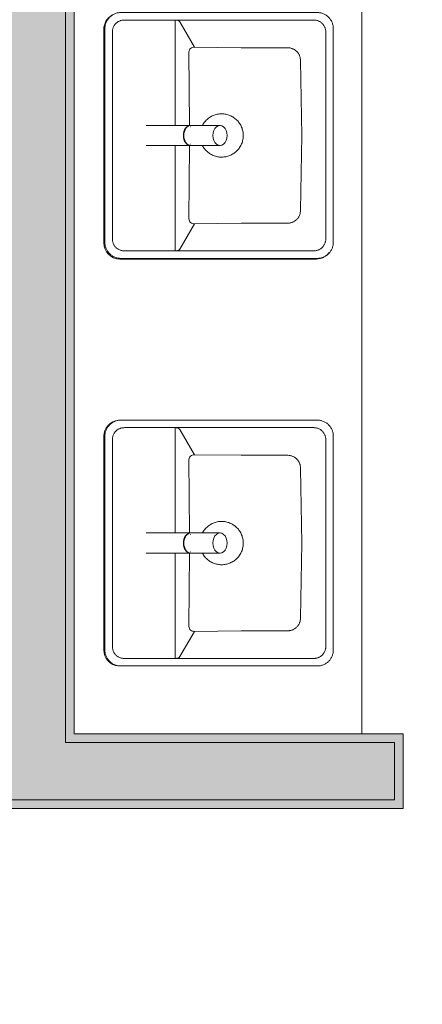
# Model space of a CAD drawing. Header units: millimetres. Extents: x 4.1 to 90.4, y -1.2 to 68.4.
# Tile 100 of 256: x 34.655 to 35.355, y 45.164 to 46.875. Entities that reach past the tile are written whole.
import ezdxf

# ---------------------------------------------------------------- set-up
doc = ezdxf.new("R2010")
doc.units = ezdxf.units.MM
for name, color, linetype, lineweight in [('A-DETL-GENF', 7, 'Continuous', 5), ('A-FLOR-PATT', 7, 'Continuous', 15), ('A-WALL', 7, 'Continuous', 5), ('I-WALL', 7, 'Continuous', 5), ('P-SANR-FIXT', 7, 'Continuous', 5)]:
    doc.layers.add(name, color=color, linetype=linetype, lineweight=lineweight)

# ---------------------------------------------------------------- blocks, each defined once
blk = doc.blocks.new('LAG-D2010-APPAREILS SANITAIRES-ROCA_THE-GAP-SQUARE-20IS-02 - LAG-D2010-APPAREILS SANITAIRES-ROCA_THE-GAP-SQUARE-20IS-02-12581633-MUC-LAG-PRO-PLA-ARC-TZN-SS01-AP04B-04RP Maçonnerie')
at = {"layer": 'A-DETL-GENF', "color": 9, "linetype": 'Continuous', "true_color": 0xc0c0c0}
for p, q in [((-0.2072, 0.1883), (-0.208, 0.1872)), ((-0.2063, 0.1893), (-0.2072, 0.1883)), ((-0.2053, 0.1903), (-0.2063, 0.1893)), ((-0.2044, 0.1913), (-0.2053, 0.1903)), ((-0.2033, 0.1922), (-0.2044, 0.1913)), ((-0.2022, 0.193), (-0.2033, 0.1922)), ((-0.2011, 0.1938), (-0.2022, 0.193)), ((-0.2, 0.1945), (-0.2011, 0.1938)), ((-0.1988, 0.1952), (-0.2, 0.1945)), ((-0.1975, 0.1958), (-0.1988, 0.1952)), ((-0.1963, 0.1964), (-0.1975, 0.1958)), ((-0.195, 0.1969), (-0.1963, 0.1964)), ((-0.1937, 0.1973), (-0.195, 0.1969)), ((-0.1924, 0.1977), (-0.1937, 0.1973)), ((-0.191, 0.198), (-0.1924, 0.1977)), ((-0.1897, 0.1982), (-0.191, 0.198)), ((-0.1883, 0.1984), (-0.1897, 0.1982)), ((-0.187, 0.1985), (-0.1883, 0.1984)), ((-0.1856, 0.1985), (-0.187, 0.1985)), ((0.1856, 0.1985), (-0.1856, 0.1985)), ((0.187, 0.1985), (0.1856, 0.1985)), ((0.1883, 0.1984), (0.187, 0.1985)), ((0.1897, 0.1982), (0.1883, 0.1984)), ((0.191, 0.198), (0.1897, 0.1982)), ((0.1924, 0.1977), (0.191, 0.198)), ((0.1937, 0.1973), (0.1924, 0.1977)), ((0.195, 0.1969), (0.1937, 0.1973)), ((0.1963, 0.1964), (0.195, 0.1969)), ((0.1975, 0.1958), (0.1963, 0.1964)), ((0.1988, 0.1952), (0.1975, 0.1958)), ((0.2, 0.1945), (0.1988, 0.1952)), ((0.2011, 0.1938), (0.2, 0.1945)), ((0.2022, 0.193), (0.2011, 0.1938)), ((0.2033, 0.1922), (0.2022, 0.193)), ((0.2044, 0.1913), (0.2033, 0.1922)), ((0.2053, 0.1903), (0.2044, 0.1913)), ((0.2063, 0.1893), (0.2053, 0.1903)), ((0.2072, 0.1883), (0.2063, 0.1893)), ((0.208, 0.1872), (0.2072, 0.1883)), ((-0.2134, 0.1733), (-0.2135, 0.172)), ((-0.2135, 0.172), (-0.2135, 0.1706)), ((-0.2132, 0.1747), (-0.2134, 0.1733)), ((-0.213, 0.176), (-0.2132, 0.1747)), ((-0.2127, 0.1774), (-0.213, 0.176)), ((-0.2123, 0.1787), (-0.2127, 0.1774)), ((-0.2119, 0.18), (-0.2123, 0.1787)), ((-0.2114, 0.1813), (-0.2119, 0.18)), ((-0.2108, 0.1825), (-0.2114, 0.1813)), ((-0.2102, 0.1838), (-0.2108, 0.1825)), ((-0.2095, 0.185), (-0.2102, 0.1838)), ((-0.2088, 0.1861), (-0.2095, 0.185)), ((-0.208, 0.1872), (-0.2088, 0.1861)), ((-0.1994, 0.1711), (-0.1997, 0.17)), ((-0.1991, 0.1722), (-0.1994, 0.1711)), ((-0.1987, 0.1732), (-0.1991, 0.1722)), ((-0.1982, 0.1742), (-0.1987, 0.1732)), ((-0.1977, 0.1752), (-0.1982, 0.1742)), ((-0.1971, 0.1762), (-0.1977, 0.1752)), ((-0.1964, 0.1771), (-0.1971, 0.1762)), ((-0.1958, 0.178), (-0.1964, 0.1771)), ((-0.195, 0.1788), (-0.1958, 0.178)), ((-0.1943, 0.1796), (-0.195, 0.1788)), ((-0.1934, 0.1804), (-0.1943, 0.1796)), ((-0.1926, 0.1811), (-0.1934, 0.1804)), ((-0.1917, 0.1817), (-0.1926, 0.1811)), ((-0.1907, 0.1823), (-0.1917, 0.1817)), ((-0.1898, 0.1829), (-0.1907, 0.1823)), ((-0.1888, 0.1834), (-0.1898, 0.1829)), ((-0.1877, 0.1838), (-0.1888, 0.1834)), ((-0.1867, 0.1842), (-0.1877, 0.1838)), ((-0.1856, 0.1846), (-0.1867, 0.1842)), ((-0.1845, 0.1848), (-0.1856, 0.1846)), ((-0.1834, 0.1851), (-0.1845, 0.1848)), ((-0.1823, 0.1853), (-0.1834, 0.1851)), ((-0.1812, 0.1854), (-0.1823, 0.1853)), ((-0.18, 0.1855), (-0.1812, 0.1854)), ((-0.1777, 0.1855), (-0.18, 0.1855)), ((0.1777, 0.1855), (-0.1777, 0.1855)), ((0.18, 0.1855), (0.1777, 0.1855)), ((0.1812, 0.1854), (0.18, 0.1855)), ((0.1823, 0.1853), (0.1812, 0.1854)), ((0.1834, 0.1851), (0.1823, 0.1853)), ((0.1845, 0.1848), (0.1834, 0.1851)), ((0.1856, 0.1846), (0.1845, 0.1848)), ((0.1867, 0.1842), (0.1856, 0.1846)), ((0.1877, 0.1838), (0.1867, 0.1842)), ((0.1888, 0.1834), (0.1877, 0.1838)), ((0.1898, 0.1829), (0.1888, 0.1834)), ((0.1907, 0.1823), (0.1898, 0.1829)), ((0.1917, 0.1817), (0.1907, 0.1823)), ((0.1926, 0.1811), (0.1917, 0.1817)), ((0.1934, 0.1804), (0.1926, 0.1811)), ((0.1943, 0.1796), (0.1934, 0.1804)), ((0.195, 0.1788), (0.1943, 0.1796)), ((0.1958, 0.178), (0.195, 0.1788)), ((0.1964, 0.1771), (0.1958, 0.178)), ((0.1971, 0.1762), (0.1964, 0.1771)), ((0.1977, 0.1752), (0.1971, 0.1762)), ((0.1982, 0.1742), (0.1977, 0.1752)), ((0.1987, 0.1732), (0.1982, 0.1742)), ((0.1991, 0.1722), (0.1987, 0.1732)), ((0.1994, 0.1711), (0.1991, 0.1722)), ((0.1997, 0.17), (0.1994, 0.1711)), ((0.2088, 0.1861), (0.208, 0.1872)), ((0.2095, 0.185), (0.2088, 0.1861)), ((0.2102, 0.1838), (0.2095, 0.185)), ((0.2108, 0.1825), (0.2102, 0.1838)), ((0.2114, 0.1813), (0.2108, 0.1825)), ((0.2119, 0.18), (0.2114, 0.1813)), ((0.2123, 0.1787), (0.2119, 0.18)), ((0.2127, 0.1774), (0.2123, 0.1787)), ((0.213, 0.176), (0.2127, 0.1774)), ((0.2132, 0.1747), (0.213, 0.176)), ((0.2134, 0.1733), (0.2132, 0.1747)), ((0.2135, 0.172), (0.2134, 0.1733)), ((0.2135, 0.1706), (0.2135, 0.172)), ((-0.2135, 0.1706), (-0.2135, -0.1706)), ((-0.2004, 0.1656), (-0.2005, 0.1644)), ((-0.2005, 0.1644), (-0.2005, 0.1633)), ((-0.2005, 0.1633), (-0.2005, -0.1633)), ((-0.2003, 0.1667), (-0.2004, 0.1656)), ((-0.2002, 0.1678), (-0.2003, 0.1667)), ((-0.2, 0.1689), (-0.2002, 0.1678)), ((-0.1997, 0.17), (-0.2, 0.1689)), ((0.2, 0.1689), (0.1997, 0.17)), ((0.2002, 0.1678), (0.2, 0.1689)), ((0.2003, 0.1667), (0.2002, 0.1678)), ((0.2004, 0.1656), (0.2003, 0.1667)), ((0.2005, 0.1644), (0.2004, 0.1656)), ((0.2005, 0.1633), (0.2005, 0.1644)), ((0.2005, -0.1633), (0.2005, 0.1633)), ((0.2135, -0.1706), (0.2135, 0.1706)), ((-0.2005, 0.0764), (-0.2004, 0.0747)), ((-0.1991, 0.0764), (-0.2005, 0.0764)), ((-0.2004, 0.0747), (-0.2002, 0.0733)), ((-0.2002, 0.0733), (-0.2, 0.0721)), ((-0.2, 0.0721), (-0.1996, 0.0711)), ((-0.1996, 0.0711), (-0.1987, 0.0696)), ((-0.1969, 0.0765), (-0.1991, 0.0764)), ((-0.1987, 0.0696), (-0.1973, 0.0685)), ((-0.1973, 0.0685), (-0.1535, 0.0428)), ((-0.0175, 0.0765), (-0.1969, 0.0765)), ((0.1969, 0.0765), (0.0175, 0.0765)), ((0.1535, 0.0428), (0.1973, 0.0685)), ((0.1991, 0.0764), (0.1969, 0.0765)), ((0.1973, 0.0685), (0.1987, 0.0696)), ((0.1987, 0.0696), (0.1996, 0.0711)), ((0.2005, 0.0764), (0.1991, 0.0764)), ((0.1996, 0.0711), (0.2, 0.0721)), ((0.2, 0.0721), (0.2002, 0.0733)), ((0.2002, 0.0733), (0.2004, 0.0747)), ((0.2004, 0.0747), (0.2005, 0.0764)), ((-0.1499, 0.0508), (-0.1484, 0.0516)), ((-0.1484, 0.0516), (-0.1467, 0.0521)), ((-0.1467, 0.0521), (-0.145, 0.0524)), ((-0.145, 0.0524), (-0.0175, 0.0513)), ((0.0175, 0.0513), (0.145, 0.0524)), ((0.145, 0.0524), (0.1467, 0.0521)), ((0.1467, 0.0521), (0.1484, 0.0516)), ((0.1484, 0.0516), (0.1499, 0.0508)), ((-0.1535, 0.0428), (-0.1533, 0.0447)), ((-0.1524, -0.0383), (-0.1535, 0.0428)), ((-0.1533, 0.0447), (-0.1529, 0.0465)), ((-0.1529, 0.0465), (-0.1522, 0.0482)), ((-0.1522, 0.0482), (-0.1512, 0.0496)), ((-0.1512, 0.0496), (-0.1499, 0.0508)), ((0.1499, 0.0508), (0.1512, 0.0496)), ((0.1512, 0.0496), (0.1522, 0.0482)), ((0.1522, 0.0482), (0.1529, 0.0465)), ((0.1535, 0.0428), (0.1524, -0.0382)), ((0.1529, 0.0465), (0.1533, 0.0447)), ((0.1533, 0.0447), (0.1535, 0.0428)), ((-0.0303, 0.0179), (-0.0314, 0.0164)), ((-0.0292, 0.0194), (-0.0303, 0.0179)), ((-0.028, 0.0208), (-0.0292, 0.0194)), ((-0.0267, 0.0221), (-0.028, 0.0208)), ((-0.0254, 0.0234), (-0.0267, 0.0221)), ((-0.024, 0.0246), (-0.0254, 0.0234)), ((-0.0226, 0.0257), (-0.024, 0.0246)), ((-0.0211, 0.0268), (-0.0226, 0.0257)), ((-0.0195, 0.0278), (-0.0211, 0.0268)), ((-0.0179, 0.0287), (-0.0195, 0.0278)), ((0.0192, 0.028), (0.0176, 0.0289)), ((0.0208, 0.027), (0.0192, 0.028)), ((0.0223, 0.026), (0.0208, 0.027)), ((0.0237, 0.0248), (0.0223, 0.026)), ((0.0251, 0.0236), (0.0237, 0.0248)), ((0.0265, 0.0224), (0.0251, 0.0236)), ((0.0278, 0.021), (0.0265, 0.0224)), ((0.029, 0.0196), (0.0278, 0.021)), ((0.0301, 0.0182), (0.029, 0.0196)), ((0.0312, 0.0167), (0.0301, 0.0182)), ((-0.0372, 0.001), (-0.0375, -0.0008)), ((-0.0369, 0.0028), (-0.0372, 0.001)), ((-0.0365, 0.0046), (-0.0369, 0.0028)), ((-0.036, 0.0064), (-0.0365, 0.0046)), ((-0.0355, 0.0082), (-0.036, 0.0064)), ((-0.0348, 0.0099), (-0.0355, 0.0082)), ((-0.0341, 0.0116), (-0.0348, 0.0099)), ((-0.0333, 0.0132), (-0.0341, 0.0116)), ((-0.0324, 0.0148), (-0.0333, 0.0132)), ((-0.0314, 0.0164), (-0.0324, 0.0148)), ((0.0322, 0.0151), (0.0312, 0.0167)), ((0.0331, 0.0135), (0.0322, 0.0151)), ((0.034, 0.0118), (0.0331, 0.0135)), ((0.0347, 0.0101), (0.034, 0.0118)), ((0.0354, 0.0084), (0.0347, 0.0101)), ((0.036, 0.0067), (0.0354, 0.0084)), ((0.0365, 0.0049), (0.036, 0.0067)), ((0.0369, 0.0031), (0.0365, 0.0049)), ((0.0372, 0.0013), (0.0369, 0.0031)), ((0.0374, -0.0006), (0.0372, 0.0013)), ((-0.0375, -0.0008), (-0.0376, -0.0027)), ((-0.0376, -0.0027), (-0.0376, -0.0045)), ((-0.0376, -0.0045), (-0.0376, -0.0064)), ((-0.0376, -0.0064), (-0.0374, -0.0082)), ((-0.0374, -0.0082), (-0.0372, -0.01)), ((-0.0372, -0.01), (-0.0369, -0.0118)), ((-0.0369, -0.0118), (-0.0365, -0.0136)), ((-0.0365, -0.0136), (-0.036, -0.0154)), ((-0.036, -0.0154), (-0.0354, -0.0172)), ((0.0348, -0.0187), (0.0355, -0.017)), ((0.0355, -0.017), (0.036, -0.0152)), ((0.036, -0.0152), (0.0365, -0.0135)), ((0.0365, -0.0135), (0.0369, -0.0116)), ((0.0369, -0.0116), (0.0372, -0.0098)), ((0.0372, -0.0098), (0.0375, -0.008)), ((0.0376, -0.0024), (0.0374, -0.0006)), ((0.0375, -0.008), (0.0376, -0.0061)), ((0.0376, -0.0043), (0.0376, -0.0024)), ((0.0376, -0.0061), (0.0376, -0.0043)), ((-0.0354, -0.0172), (-0.0347, -0.0189)), ((-0.0347, -0.0189), (-0.034, -0.0206)), ((-0.034, -0.0206), (-0.0332, -0.0222)), ((-0.0332, -0.0222), (-0.0322, -0.0238)), ((-0.0322, -0.0238), (-0.0313, -0.0254)), ((-0.0313, -0.0254), (-0.0302, -0.0269)), ((-0.0302, -0.0269), (-0.0291, -0.0283)), ((-0.0291, -0.0283), (-0.0279, -0.0297)), ((-0.0279, -0.0297), (-0.0266, -0.0311)), ((-0.0266, -0.0311), (-0.0252, -0.0323)), ((-0.0252, -0.0323), (-0.0239, -0.0336)), ((-0.0239, -0.0336), (-0.0224, -0.0347)), ((0.0225, -0.0346), (0.0239, -0.0335)), ((0.0239, -0.0335), (0.0253, -0.0323)), ((0.0253, -0.0323), (0.0267, -0.031)), ((0.0267, -0.031), (0.0279, -0.0297)), ((0.0279, -0.0297), (0.0291, -0.0282)), ((0.0291, -0.0282), (0.0303, -0.0268)), ((0.0303, -0.0268), (0.0313, -0.0253)), ((0.0313, -0.0253), (0.0323, -0.0237)), ((0.0323, -0.0237), (0.0332, -0.0221)), ((0.0332, -0.0221), (0.0341, -0.0204)), ((0.0341, -0.0204), (0.0348, -0.0187)), ((-0.1524, -0.1194), (-0.1524, -0.0383)), ((-0.0224, -0.0347), (-0.0209, -0.0357)), ((-0.0209, -0.0357), (-0.0193, -0.0367)), ((-0.0193, -0.0367), (-0.0177, -0.0376)), ((-0.0177, -0.0376), (-0.0161, -0.0385)), ((-0.0161, -0.0385), (-0.0144, -0.0392)), ((-0.0144, -0.0392), (-0.0127, -0.0399)), ((-0.0127, -0.0399), (-0.0109, -0.0405)), ((-0.0109, -0.0405), (-0.0091, -0.0409)), ((-0.0091, -0.0409), (-0.0073, -0.0414)), ((-0.0073, -0.0414), (-0.0055, -0.0417)), ((-0.0055, -0.0417), (-0.0037, -0.0419)), ((-0.0037, -0.0419), (-0.0018, -0.042)), ((-0.0018, -0.042), (0, -0.0421)), ((0, -0.0421), (0.0019, -0.042)), ((0.0019, -0.042), (0.0037, -0.0419)), ((0.0037, -0.0419), (0.0055, -0.0417)), ((0.0055, -0.0417), (0.0074, -0.0413)), ((0.0074, -0.0413), (0.0092, -0.0409)), ((0.0092, -0.0409), (0.011, -0.0404)), ((0.011, -0.0404), (0.0127, -0.0399)), ((0.0127, -0.0399), (0.0144, -0.0392)), ((0.0144, -0.0392), (0.0161, -0.0384)), ((0.0161, -0.0384), (0.0178, -0.0376)), ((0.0178, -0.0376), (0.0194, -0.0367)), ((0.0194, -0.0367), (0.021, -0.0357)), ((0.021, -0.0357), (0.0225, -0.0346)), ((0.1524, -0.0382), (0.1524, -0.1194)), ((-0.1522, -0.1216), (-0.1524, -0.1194)), ((0.1524, -0.1194), (0.1522, -0.1216)), ((-0.1521, -0.1226), (-0.1522, -0.1216)), ((-0.1519, -0.1237), (-0.1521, -0.1226)), ((-0.1516, -0.1248), (-0.1519, -0.1237)), ((-0.1513, -0.1259), (-0.1516, -0.1248)), ((-0.151, -0.1269), (-0.1513, -0.1259)), ((-0.1506, -0.1279), (-0.151, -0.1269)), ((-0.1501, -0.1289), (-0.1506, -0.1279)), ((-0.1496, -0.1299), (-0.1501, -0.1289)), ((-0.1491, -0.1309), (-0.1496, -0.1299)), ((-0.1485, -0.1318), (-0.1491, -0.1309)), ((-0.1478, -0.1327), (-0.1485, -0.1318)), ((-0.1471, -0.1336), (-0.1478, -0.1327)), ((-0.1464, -0.1345), (-0.1471, -0.1336)), ((-0.1456, -0.1353), (-0.1464, -0.1345)), ((-0.1448, -0.136), (-0.1456, -0.1353)), ((-0.144, -0.1367), (-0.1448, -0.136)), ((-0.1431, -0.1374), (-0.144, -0.1367)), ((0.144, -0.1367), (0.1431, -0.1374)), ((0.1448, -0.136), (0.144, -0.1367)), ((0.1457, -0.1352), (0.1448, -0.136)), ((0.1464, -0.1344), (0.1457, -0.1352)), ((0.1472, -0.1336), (0.1464, -0.1344)), ((0.1478, -0.1327), (0.1472, -0.1336)), ((0.1485, -0.1318), (0.1478, -0.1327)), ((0.1491, -0.1309), (0.1485, -0.1318)), ((0.1496, -0.1299), (0.1491, -0.1309)), ((0.1501, -0.1289), (0.1496, -0.1299)), ((0.1506, -0.1279), (0.1501, -0.1289)), ((0.151, -0.1269), (0.1506, -0.1279)), ((0.1513, -0.1258), (0.151, -0.1269)), ((0.1516, -0.1248), (0.1513, -0.1258)), ((0.1519, -0.1237), (0.1516, -0.1248)), ((0.1521, -0.1226), (0.1519, -0.1237)), ((0.1522, -0.1216), (0.1521, -0.1226)), ((-0.1422, -0.138), (-0.1431, -0.1374)), ((-0.1412, -0.1386), (-0.1422, -0.138)), ((-0.1402, -0.1391), (-0.1412, -0.1386)), ((-0.1392, -0.1396), (-0.1402, -0.1391)), ((-0.1382, -0.14), (-0.1392, -0.1396)), ((-0.1372, -0.1404), (-0.1382, -0.14)), ((-0.1362, -0.1407), (-0.1372, -0.1404)), ((-0.1351, -0.141), (-0.1362, -0.1407)), ((-0.134, -0.1412), (-0.1351, -0.141)), ((-0.1319, -0.1415), (-0.134, -0.1412)), ((-0.1297, -0.1417), (-0.1319, -0.1415)), ((0, -0.1436), (-0.1297, -0.1417)), ((0.1297, -0.1417), (0, -0.1436)), ((0.1319, -0.1416), (0.1297, -0.1417)), ((0.1341, -0.1412), (0.1319, -0.1416)), ((0.1351, -0.141), (0.1341, -0.1412)), ((0.1362, -0.1407), (0.1351, -0.141)), ((0.1372, -0.1404), (0.1362, -0.1407)), ((0.1383, -0.14), (0.1372, -0.1404)), ((0.1393, -0.1396), (0.1383, -0.14)), ((0.1403, -0.1391), (0.1393, -0.1396)), ((0.1412, -0.1386), (0.1403, -0.1391)), ((0.1422, -0.138), (0.1412, -0.1386)), ((0.1431, -0.1374), (0.1422, -0.138)), ((-0.2135, -0.1706), (-0.2135, -0.172)), ((-0.2005, -0.1633), (-0.2005, -0.1644)), ((-0.2005, -0.1644), (-0.2004, -0.1656)), ((-0.2004, -0.1656), (-0.2003, -0.1667)), ((-0.2003, -0.1667), (-0.2002, -0.1678)), ((-0.2002, -0.1678), (-0.2, -0.1689)), ((-0.2, -0.1689), (-0.1997, -0.17)), ((-0.1997, -0.17), (-0.1994, -0.1711)), ((0.1994, -0.1711), (0.1997, -0.17)), ((0.1997, -0.17), (0.2, -0.1689)), ((0.2, -0.1689), (0.2002, -0.1678)), ((0.2002, -0.1678), (0.2003, -0.1667)), ((0.2003, -0.1667), (0.2004, -0.1656)), ((0.2004, -0.1656), (0.2005, -0.1644)), ((0.2005, -0.1644), (0.2005, -0.1633)), ((0.2135, -0.172), (0.2135, -0.1706)), ((-0.2135, -0.172), (-0.2134, -0.1733)), ((-0.2134, -0.1733), (-0.2132, -0.1747)), ((-0.2132, -0.1747), (-0.213, -0.176)), ((-0.213, -0.176), (-0.2127, -0.1774)), ((-0.2127, -0.1774), (-0.2123, -0.1787)), ((-0.2123, -0.1787), (-0.2119, -0.18)), ((-0.2119, -0.18), (-0.2114, -0.1813)), ((-0.2114, -0.1813), (-0.2108, -0.1825)), ((-0.2108, -0.1825), (-0.2102, -0.1838)), ((-0.2102, -0.1838), (-0.2095, -0.185)), ((-0.2095, -0.185), (-0.2088, -0.1861)), ((-0.2088, -0.1861), (-0.208, -0.1872)), ((-0.208, -0.1872), (-0.2072, -0.1883)), ((-0.1994, -0.1711), (-0.1991, -0.1722)), ((-0.1991, -0.1722), (-0.1987, -0.1732)), ((-0.1987, -0.1732), (-0.1982, -0.1742)), ((-0.1982, -0.1742), (-0.1977, -0.1752)), ((-0.1977, -0.1752), (-0.1971, -0.1762)), ((-0.1971, -0.1762), (-0.1964, -0.1771)), ((-0.1964, -0.1771), (-0.1958, -0.178)), ((-0.1958, -0.178), (-0.195, -0.1788)), ((-0.195, -0.1788), (-0.1943, -0.1796)), ((-0.1943, -0.1796), (-0.1934, -0.1804)), ((-0.1934, -0.1804), (-0.1926, -0.1811)), ((-0.1926, -0.1811), (-0.1917, -0.1817)), ((-0.1917, -0.1817), (-0.1907, -0.1823)), ((-0.1907, -0.1823), (-0.1898, -0.1829)), ((-0.1898, -0.1829), (-0.1888, -0.1834)), ((-0.1888, -0.1834), (-0.1877, -0.1838)), ((-0.1877, -0.1838), (-0.1867, -0.1842)), ((-0.1867, -0.1842), (-0.1856, -0.1846)), ((-0.1856, -0.1846), (-0.1845, -0.1848)), ((-0.1845, -0.1848), (-0.1834, -0.1851)), ((-0.1834, -0.1851), (-0.1823, -0.1853)), ((-0.1823, -0.1853), (-0.1812, -0.1854)), ((-0.1812, -0.1854), (-0.18, -0.1855)), ((-0.18, -0.1855), (-0.1777, -0.1855)), ((-0.1777, -0.1855), (0.1777, -0.1855)), ((0.1777, -0.1855), (0.18, -0.1855)), ((0.18, -0.1855), (0.1812, -0.1854)), ((0.1812, -0.1854), (0.1823, -0.1853)), ((0.1823, -0.1853), (0.1834, -0.1851)), ((0.1834, -0.1851), (0.1845, -0.1848)), ((0.1845, -0.1848), (0.1856, -0.1846)), ((0.1856, -0.1846), (0.1867, -0.1842)), ((0.1867, -0.1842), (0.1877, -0.1838)), ((0.1877, -0.1838), (0.1888, -0.1834)), ((0.1888, -0.1834), (0.1898, -0.1829)), ((0.1898, -0.1829), (0.1907, -0.1823)), ((0.1907, -0.1823), (0.1917, -0.1817)), ((0.1917, -0.1817), (0.1926, -0.1811)), ((0.1926, -0.1811), (0.1934, -0.1804)), ((0.1934, -0.1804), (0.1943, -0.1796)), ((0.1943, -0.1796), (0.195, -0.1788)), ((0.195, -0.1788), (0.1958, -0.178)), ((0.1958, -0.178), (0.1964, -0.1771)), ((0.1964, -0.1771), (0.1971, -0.1762)), ((0.1971, -0.1762), (0.1977, -0.1752)), ((0.1977, -0.1752), (0.1982, -0.1742)), ((0.1982, -0.1742), (0.1987, -0.1732)), ((0.1987, -0.1732), (0.1991, -0.1722)), ((0.1991, -0.1722), (0.1994, -0.1711)), ((0.2072, -0.1883), (0.208, -0.1872)), ((0.208, -0.1872), (0.2088, -0.1861)), ((0.2088, -0.1861), (0.2095, -0.185)), ((0.2095, -0.185), (0.2102, -0.1838)), ((0.2102, -0.1838), (0.2108, -0.1825)), ((0.2108, -0.1825), (0.2114, -0.1813)), ((0.2114, -0.1813), (0.2119, -0.18)), ((0.2119, -0.18), (0.2123, -0.1787)), ((0.2123, -0.1787), (0.2127, -0.1774)), ((0.2127, -0.1774), (0.213, -0.176)), ((0.213, -0.176), (0.2132, -0.1747)), ((0.2132, -0.1747), (0.2134, -0.1733)), ((0.2134, -0.1733), (0.2135, -0.172)), ((-0.2072, -0.1883), (-0.2063, -0.1893)), ((-0.2063, -0.1893), (-0.2053, -0.1903)), ((-0.2053, -0.1903), (-0.2044, -0.1913)), ((-0.2044, -0.1913), (-0.2033, -0.1922)), ((-0.2033, -0.1922), (-0.2022, -0.193)), ((-0.2022, -0.193), (-0.2011, -0.1938)), ((-0.2011, -0.1938), (-0.2, -0.1945)), ((-0.2, -0.1945), (-0.1988, -0.1952)), ((-0.1988, -0.1952), (-0.1975, -0.1958)), ((-0.1975, -0.1958), (-0.1963, -0.1964)), ((-0.1963, -0.1964), (-0.195, -0.1969)), ((-0.195, -0.1969), (-0.1937, -0.1973)), ((-0.1937, -0.1973), (-0.1924, -0.1977)), ((-0.1924, -0.1977), (-0.191, -0.198)), ((-0.191, -0.198), (-0.1897, -0.1982)), ((-0.1897, -0.1982), (-0.1883, -0.1984)), ((-0.1883, -0.1984), (-0.187, -0.1985)), ((-0.187, -0.1985), (-0.1856, -0.1985)), ((-0.1856, -0.1985), (0.1856, -0.1985)), ((0.1856, -0.1985), (0.187, -0.1985)), ((0.187, -0.1985), (0.1883, -0.1984)), ((0.1883, -0.1984), (0.1897, -0.1982)), ((0.1897, -0.1982), (0.191, -0.198)), ((0.191, -0.198), (0.1924, -0.1977)), ((0.1924, -0.1977), (0.1937, -0.1973)), ((0.1937, -0.1973), (0.195, -0.1969)), ((0.195, -0.1969), (0.1963, -0.1964)), ((0.1963, -0.1964), (0.1975, -0.1958)), ((0.1975, -0.1958), (0.1988, -0.1952)), ((0.1988, -0.1952), (0.2, -0.1945)), ((0.2, -0.1945), (0.2011, -0.1938)), ((0.2011, -0.1938), (0.2022, -0.193)), ((0.2022, -0.193), (0.2033, -0.1922)), ((0.2033, -0.1922), (0.2044, -0.1913)), ((0.2044, -0.1913), (0.2053, -0.1903)), ((0.2053, -0.1903), (0.2063, -0.1893)), ((0.2063, -0.1893), (0.2072, -0.1883))]:
    blk.add_line(p, q, dxfattribs=at)
blk = doc.blocks.new('LAG-D2010-APPAREILS SANITAIRES-COMPTOIR D_ÉVIER 3 LAVABO - LAG-D2010-APPAREILS SANITAIRES-COMPTOIR D_ÉVIER 3 LAVABO-15431738-MUC-LAG-PRO-PLA-ARC-TZN-SS01-AP04B-04RP Maçonnerie')
at = {"layer": 'P-SANR-FIXT', "color": 9, "true_color": 0xc0c0c0}
for p, q in [((0.5, 0), (0.5, 2.0805)), ((0.0515, 0.8525), (0.0515, 1.2237)), ((0.4206, 0.8246), (0.0794, 0.8246)), ((0.0515, 0.1455), (0.0515, 0.5167))]:
    blk.add_line(p, q, dxfattribs=at)
for centre, start, end in [((0.0794, 1.2237), 120, 180), ((0.0794, 0.8525), 180, 270), ((0.4206, 0.8525), 270, 300), ((0.4206, 0.8525), 309.2299, 323.4255), ((0.0794, 0.5167), 94.7647, 180), ((0.0794, 0.1455), 180, 265.2353)]:
    blk.add_arc(centre, 0.0279, start, end, dxfattribs=at)
blk = doc.blocks.new('LAG-D2010-APPAREILS SANITAIRES-GAMME PRESTO LINEA - LAG-D2010-APPAREILS SANITAIRES-GAMME PRESTO LINEA-15431739-MUC-LAG-PRO-PLA-ARC-TZN-SS01-AP04B-04RP Maçonnerie')
at = {"layer": 'P-SANR-FIXT', "color": 9, "true_color": 0xc0c0c0}
for p, q in [((-0.0175, -0.0018), (-0.0175, -0.0788)), ((0.0175, -0.0788), (0.0175, -0.0018)), ((-0.0175, -0.0795), (-0.0175, -0.13)), ((-0.015, -0.0788), (-0.015, -0.0795)), ((0.015, -0.0795), (0.015, -0.0788)), ((0.0175, -0.13), (0.0175, -0.0795))]:
    blk.add_line(p, q, dxfattribs=at)
for centre, major_axis, start_param, end_param in [((0, -0.0788), (-0.0175, 0), 4.712389, 6.283185), ((0, -0.0795), (-0.0175, 0), 4.712389, 6.283185), ((0, -0.0788), (0.0175, 0), 0, 1.570796), ((0, -0.0795), (0.0175, 0), 0, 1.570796), ((0, -0.13), (-0.0175, 0), 4.712389, 7.853982), ((0, -0.13), (-0.0175, 0), 1.570796, 4.712389)]:
    blk.add_ellipse(centre, major_axis=major_axis, ratio=0.707107, start_param=start_param, end_param=end_param, dxfattribs=at)

msp = doc.modelspace()

# ---------------------------------------------------------------- hatches: boundary and pattern name
at = {"layer": 'A-FLOR-PATT'}
h = msp.add_hatch(dxfattribs=at)
h.set_pattern_fill('ANSI31', color=2)
h.set_pattern_definition([(45, (-136.6335, -114.262), (-2.245064, 2.245064), [])])
h.paths.add_polyline_path([(63.8107, 34.5549, 0.224216), (63.0925, 34.216), (63.8107, 34.216)])
h.paths.add_polyline_path([(63.8104, 33.6649), (62.8804, 33.6649), (62.8804, 33.6399), (63.8104, 33.6399)], flags=17)
h.paths.add_polyline_path([(63.8104, 33.6799), (62.8821, 33.6799, 0.004038), (62.8813, 33.6649), (63.8104, 33.6649)], flags=17)
h.paths.add_polyline_path([(63.8107, 35.6799), (63.8107, 35.6941), (61.3807, 35.6799), (61.3807, 33.5899), (63.8107, 33.5899), (63.8107, 33.5941), (63.8107, 33.5954), (63.8097, 33.5964), (63.8104, 33.5964), (63.8104, 33.6249), (62.8804, 33.6249), (62.8804, 33.6649), (62.8804, 33.6799), (62.8813, 33.6799, -0.401668), (63.8104, 34.5699), (63.8104, 34.5841), (63.8104, 34.5999), (63.8107, 34.5999)])
h.paths.add_polyline_path([(63.8107, 34.216), (63.0925, 34.216, 0.158726), (62.8821, 33.6799), (63.8107, 33.6799)], flags=17)
h.paths.add_polyline_path([(60.4271, 36.7165), (59.5896, 36.7165), (59.5896, 36.749), (60.4271, 36.749), (60.4271, 36.7363)], flags=17)
h.paths.add_polyline_path([(58.1821, 45.8922), (58.1496, 45.8922), (58.1496, 46.6797), (58.1821, 46.6797), (58.1821, 46.0802)], flags=17)
h.paths.add_polyline_path([(49.9393, 49.368), (50.7768, 49.368), (50.7768, 49.3355), (49.9393, 49.3355), (49.9393, 49.3639)], flags=16)
h.paths.add_polyline_path([(59.6896, 35.8442), (60.4246, 35.8442), (60.4246, 36.7115), (60.4271, 36.7115), (60.4271, 36.7165), (60.4696, 36.7165), (60.4696, 36.729), (60.5196, 36.729), (60.5196, 36.749), (60.5893, 36.749), (60.5893, 38.074), (60.5196, 38.074), (60.5196, 38.094), (60.4696, 38.094), (60.4696, 38.1065), (60.4271, 38.1065), (60.4271, 38.1115), (60.4246, 38.1115), (60.4246, 38.1865), (59.6746, 38.1865), (59.6746, 42.4365), (59.7078, 42.4365), (59.7078, 44.1647), (59.5612, 44.1647), (59.5612, 44.3797), (59.5762, 44.3797), (59.5762, 45.6797), (59.5612, 45.6802), (59.5612, 45.7147), (58.1871, 45.7147), (58.1871, 45.7972), (58.1696, 45.7972), (58.1696, 45.8497), (58.1821, 45.8497), (58.1821, 45.8922), (58.1871, 45.8922), (58.1871, 45.8947), (58.5046, 45.8947), (58.5046, 49.4817), (58.0969, 49.4817), (58.0962, 49.4858), (58.0954, 49.4855), (58.0954, 49.5297), (58.0786, 49.5305), (58.0774, 49.5305), (58.0782, 49.6175), (58.0782, 49.6187), (58.0954, 49.6187), (58.0954, 49.6467), (57.1654, 49.6464), (57.1654, 49.6187), (57.1822, 49.6179), (57.1834, 49.6179), (57.1826, 49.5308), (57.1826, 49.5297), (57.1654, 49.5297), (57.1646, 49.4858), (57.1646, 49.4847), (57.1639, 49.4847), (57.1639, 49.4817), (49.9418, 49.4816), (49.9418, 49.373), (49.9393, 49.373), (49.9393, 49.368), (49.8968, 49.368), (49.8968, 49.3555), (49.8468, 49.3555), (49.8468, 49.3355), (49.0518, 49.3355), (49.0518, 49.368), (49.8443, 49.368), (49.8443, 49.373), (49.7618, 49.373), (49.7618, 49.4817), (44.2532, 49.4817), (44.2525, 49.4858), (44.2517, 49.4855), (44.2517, 49.4967), (43.3217, 49.4967), (43.3209, 49.4858), (43.3209, 49.4847), (43.3202, 49.4847), (43.3202, 49.4817), (29.0088, 49.4817), (29.0081, 49.4858), (29.0073, 49.4855), (29.0073, 49.5297), (28.9905, 49.5305), (28.9893, 49.5305), (28.9901, 49.6175), (28.9901, 49.6187), (29.0073, 49.6187), (29.0073, 49.6467), (27.5473, 49.6467), (27.5473, 49.6187), (27.5642, 49.6179), (27.5653, 49.6179), (27.5645, 49.5308), (27.5645, 49.5297), (27.5473, 49.5297), (27.5465, 49.4858), (27.5465, 49.4847), (27.5458, 49.4847), (27.5458, 49.4817), (27.2843, 49.4817), (27.2843, 55.0392), (27.2543, 55.0392), (27.2543, 55.0542), (27.2143, 55.0542), (27.2143, 55.2042), (26.3943, 55.2042), (26.3943, 55.0542), (26.3543, 55.0542), (26.3543, 55.0392), (25.9143, 55.0392), (25.9143, 51.3392), (25.2593, 51.3392), (25.2593, 51.0342), (25.2443, 51.0342), (25.2443, 50.9942), (25.0943, 50.9942), (25.0943, 50.1142), (25.2443, 50.1142), (25.2443, 50.0742), (25.2593, 50.0742), (25.2593, 47.8792), (25.2893, 47.8792), (25.2893, 47.8642), (25.3293, 47.8642), (25.3293, 48.6842), (25.3693, 48.6842), (25.3693, 47.8642), (26.1893, 47.8642), (26.1893, 47.8792), (29.2043, 47.8792), (29.2043, 47.8642), (30.1043, 47.8642), (30.1043, 47.8792), (30.4607, 47.8792), (30.4607, 47.8642), (31.3607, 47.8642), (31.3607, 47.8792), (35.791, 47.8792), (35.791, 47.8642), (36.691, 47.8642), (36.691, 47.8792), (39.9684, 47.8792), (39.9684, 47.8642), (40.8684, 47.8642), (40.8684, 47.8792), (43.9611, 47.8792), (43.9611, 47.8642), (44.8611, 47.8642), (44.8611, 47.8792), (46.4543, 47.8792), (46.4543, 47.8642), (47.3543, 47.8642), (47.3543, 47.8792), (49.7618, 47.8792), (49.7618, 47.973), (49.8443, 47.973), (49.8443, 47.978), (49.0518, 47.978), (49.0518, 48.0105), (49.8468, 48.0105), (49.8468, 47.9905), (49.8968, 47.9905), (49.8968, 47.978), (49.9393, 47.978), (49.9393, 47.973), (49.9418, 47.973), (49.9418, 47.8792), (50.9643, 47.8792), (50.9643, 47.9186), (51.9132, 47.9186), (51.9132, 47.8642), (51.9232, 47.8642), (51.9232, 47.8792), (54.002, 47.8792), (54.002, 46.6892), (54.1355, 46.6892), (54.1362, 46.6851), (54.137, 46.6847), (54.137, 46.6742), (55.067, 46.6742), (55.0678, 46.6851), (55.0678, 46.6862), (55.0685, 46.6862), (55.0685, 46.6892), (56.4846, 46.6892), (56.4849, 45.8947), (56.7871, 45.8947), (56.7871, 45.8922), (56.7921, 45.8922), (56.7921, 45.8497), (56.8046, 45.8497), (56.8046, 45.7972), (56.7871, 45.7972), (56.7871, 45.7147), (56.4846, 45.7147), (56.4846, 45.6177), (56.4966, 45.6177), (56.4966, 44.3147), (56.4846, 44.3147), (56.4849, 43.6875), (56.4966, 43.6875), (56.4966, 42.5845), (56.4846, 42.5845), (56.4846, 42.3857), (56.4804, 42.385), (56.4801, 42.3842), (56.4696, 42.3842), (56.4697, 41.4542), (56.4804, 41.4534), (56.4816, 41.4534), (56.4816, 41.4527), (56.4846, 41.4527), (56.4849, 35.8592), (58.8843, 35.8592), (58.8843, 36.7197), (59.5143, 36.7197), (59.5143, 35.8442)])
h.paths.add_polyline_path([(60.5893, 36.7115), (60.5893, 36.7165), (60.5221, 36.7165), (60.5221, 36.7115)], flags=17)
h.paths.add_polyline_path([(59.7674, 38.074), (59.5896, 38.074), (59.5896, 38.1065), (60.4271, 38.1065), (60.4271, 38.074), (59.8845, 38.074)], flags=16)
h.paths.add_polyline_path([(60.5893, 38.1065), (60.5893, 38.1115), (60.5221, 38.1115), (60.5221, 38.1065), (60.5891, 38.1065)], flags=17)
h.paths.add_polyline_path([(59.1993, 43.6647), (59.1359, 43.6707), (59.0747, 43.6885), (59.0188, 43.7168), (58.9695, 43.7543), (58.928, 43.7998), (58.895, 43.8531), (58.8723, 43.9116), (58.8608, 43.9733), (58.8608, 44.0361), (58.8743, 44.103), (58.895, 44.1562), (58.9291, 44.2108), (58.9703, 44.256), (59.0203, 44.2938), (59.0825, 44.3234), (59.1411, 44.3393), (59.2053, 44.3441), (59.264, 44.3383), (59.3239, 44.3209), (59.3799, 44.2926), (59.4291, 44.2551), (59.4707, 44.2096), (59.5037, 44.1562), (59.5264, 44.0977), (59.5379, 44.0361), (59.5379, 43.9733), (59.5264, 43.9116), (59.5037, 43.8531), (59.4696, 43.7986), (59.4284, 43.7534), (59.3783, 43.7156), (59.3161, 43.6859), (59.2618, 43.6705), (59.2044, 43.6652)], flags=16)
h.paths.add_polyline_path([(56.7962, 45.8922), (56.7921, 45.8922), (56.7921, 46.6797), (56.8246, 46.6797), (56.8246, 45.8922)], flags=16)
h.paths.add_polyline_path([(54.137, 46.6862), (54.137, 47.6162), (54.177, 47.6162), (54.177, 46.6862)], flags=16)
h.paths.add_polyline_path([(49.9418, 47.978), (49.9393, 47.978), (49.9393, 48.0105), (50.7768, 48.0105), (50.7768, 47.978), (50.364, 47.978)], flags=16)
h.paths.add_polyline_path([(56.2244, 48.2896), (56.1731, 48.2922), (56.1235, 48.3056), (56.0752, 48.3314), (56.0383, 48.3621), (56.0066, 48.4026), (55.9844, 48.4489), (55.9724, 48.4989), (55.9724, 48.5553), (55.9816, 48.6015), (56.0027, 48.6494), (56.0346, 48.6923), (56.0731, 48.726), (56.119, 48.7511), (56.1711, 48.7658), (56.2214, 48.769), (56.2731, 48.7609), (56.3218, 48.7419), (56.3652, 48.7127), (56.4029, 48.6722), (56.4294, 48.6269), (56.445, 48.5805), (56.4505, 48.5284), (56.4432, 48.4723), (56.4276, 48.427), (56.4009, 48.3831), (56.3654, 48.3459), (56.3228, 48.3172), (56.2751, 48.2981), (56.2396, 48.2922)], flags=16)
h.paths.add_polyline_path([(43.3617, 48.5547), (43.3217, 48.5547), (43.3217, 49.4847), (43.3617, 49.4847), (43.3617, 49.108)], flags=16)
h.paths.add_polyline_path([(57.1819, 49.5312), (57.1819, 49.6172), (57.1639, 49.6172), (57.165, 49.5312), (57.1654, 49.5312)], flags=17)
h.paths.add_polyline_path([(58.0789, 49.5312), (58.0969, 49.5312), (58.0969, 49.6172), (58.0789, 49.6172), (58.0789, 49.5442)], flags=17)
h.paths.add_polyline_path([(29.0073, 49.5312), (29.0088, 49.5312), (29.0088, 49.6172), (28.9908, 49.6172), (28.9908, 49.5312), (29.0047, 49.5312)], flags=17)
h.paths.add_polyline_path([(27.5638, 49.5312), (27.5638, 49.6172), (27.5458, 49.6172), (27.5458, 49.5312), (27.5473, 49.5312)], flags=17)
h.paths.add_polyline_path([(63.8107, 33.6091), (63.8224, 33.6091), (63.8224, 33.6384), (63.9874, 33.6384), (63.9874, 34.5564), (63.8224, 34.5564), (63.8107, 34.5564)])
at = {"layer": 'A-FLOR-PATT', "true_color": 0xc8c92d}
h = msp.add_hatch(dxfattribs=at)
h.set_pattern_fill('GOST_WOOD', color=52)
h.set_pattern_definition([(90, (-136.6335, -114.262), (6, -4e-16), [10, -2]), (90, (-134.6335, -116.262), (6, -4e-16), [6, -1.5, 3, -1.5]), (90, (-132.6335, -119.262), (6, -4e-16), [10, -2])])
h.paths.add_polyline_path([(37.9939, 47.1004), (37.9939, 47.1004), (37.9939, 47.1003)], flags=16)
h.paths.add_polyline_path([(38.0375, 47.4633), (38.0375, 47.4633), (38.0375, 47.4642)], flags=16)
h.paths.add_polyline_path([(34.6284, 41.3542), (34.6434, 41.3542), (34.6434, 41.3692), (34.6284, 41.3692), (34.6284, 43.7397), (33.4343, 43.7397), (33.4343, 44.3592), (35.7734, 44.3592), (35.7734, 44.2292), (35.6584, 44.2292), (35.6584, 41.3692), (37.3234, 41.3692), (37.3234, 44.2292), (36.728, 44.2292), (36.728, 44.3092), (36.7264, 44.3092), (36.7264, 44.361), (36.7518, 44.361), (36.7518, 44.3092), (38.1454, 44.3092), (38.1454, 47.1021), (38.079, 47.1021), (38.0665, 47.1004), (37.9171, 47.1013), (37.8632, 47.104), (37.8199, 47.1087), (37.795, 47.1137), (37.7742, 47.1204), (37.7545, 47.1296), (37.736, 47.1412), (37.7192, 47.155), (37.714, 47.1601), (37.6936, 47.1856), (37.6829, 47.2045), (37.6747, 47.2247), (37.669, 47.2458), (37.666, 47.2673), (37.6656, 47.2891), (37.6677, 47.3108), (37.6725, 47.332), (37.6798, 47.3525), (37.6897, 47.3719), (37.6998, 47.387), (37.7219, 47.4111), (37.739, 47.4246), (37.7577, 47.4358), (37.7776, 47.4445), (37.7985, 47.4508), (37.8271, 47.4561), (37.8632, 47.4597), (37.9212, 47.4625), (38.0028, 47.4633), (38.0684, 47.4631), (38.0791, 47.4616), (38.1454, 47.4616), (38.1454, 47.6992), (36.7518, 47.6992), (36.7518, 47.62), (36.7264, 47.62), (36.7264, 47.6992), (36.691, 47.6992), (36.691, 47.7142), (36.651, 47.7142), (36.651, 46.8942), (36.611, 46.8942), (36.611, 47.7142), (35.791, 47.7142), (35.791, 47.6992), (35.2234, 47.6992), (35.2234, 45.6188), (35.295, 45.6188), (35.295, 45.4888), (33.6843, 45.4888), (33.6843, 45.6188), (34.0993, 45.6188), (34.0993, 45.8789), (33.6993, 45.8789), (33.6993, 46.2789), (34.0993, 46.2789), (34.0993, 46.459), (33.6993, 46.459), (33.6993, 46.859), (34.0993, 46.859), (34.0993, 47.0391), (33.6993, 47.0391), (33.6993, 47.4391), (34.0993, 47.4391), (34.0993, 47.6992), (32.6676, 47.6992), (32.6676, 44.3592), (30.3725, 44.3592), (30.3725, 44.3242), (30.3575, 44.3242), (30.3575, 44.2842), (31.1775, 44.2842), (31.1775, 44.2442), (30.3575, 44.2442), (30.3575, 43.4242), (30.3725, 43.4242), (30.3725, 41.3542), (34.0416, 41.3542)])
h.paths.add_polyline_path([(38.018, 44.5416), (37.9162, 44.5424), (37.8582, 44.5452), (37.8148, 44.5499), (37.79, 44.5549), (37.7693, 44.5616), (37.7495, 44.5708), (37.7311, 44.5824), (37.7142, 44.5962), (37.709, 44.6013), (37.6886, 44.6267), (37.6779, 44.6457), (37.6697, 44.6659), (37.664, 44.6869), (37.661, 44.7085), (37.6606, 44.7303), (37.6627, 44.752), (37.6675, 44.7732), (37.6748, 44.7937), (37.6847, 44.8131), (37.6948, 44.8282), (37.7169, 44.8523), (37.734, 44.8658), (37.7526, 44.877), (37.7726, 44.8857), (37.7935, 44.892), (37.8221, 44.8973), (37.8582, 44.9009), (37.9163, 44.9037), (37.9889, 44.9046), (38.0615, 44.9046), (38.0742, 44.9029), (38.1434, 44.9029), (38.1435, 44.5433), (38.0741, 44.5433), (38.0616, 44.5416), (38.0324, 44.5416)], flags=16)
h.paths.add_polyline_path([(36.7518, 45.0397), (36.7264, 45.0397), (36.7264, 45.2085), (36.7518, 45.2085), (36.7518, 45.1567)], flags=16)
h.paths.add_polyline_path([(38.1403, 45.144), (36.755, 45.144), (36.755, 45.1694), (38.1403, 45.1694)], flags=16)
h.paths.add_polyline_path([(38.018, 45.762), (38.018, 45.762), (38.018, 45.9295)], flags=16)
h.paths.add_polyline_path([(38.0325, 45.399), (37.9162, 45.3999), (37.8582, 45.4026), (37.8149, 45.4073), (37.79, 45.4124), (37.7692, 45.4191), (37.7495, 45.4282), (37.731, 45.4398), (37.7142, 45.4537), (37.709, 45.4588), (37.6886, 45.4842), (37.6779, 45.5032), (37.6697, 45.5234), (37.664, 45.5444), (37.661, 45.566), (37.6606, 45.5878), (37.6627, 45.6094), (37.6675, 45.6307), (37.6748, 45.6512), (37.6847, 45.6706), (37.6948, 45.6857), (37.7169, 45.7098), (37.734, 45.7232), (37.7527, 45.7344), (37.7726, 45.7432), (37.7935, 45.7495), (37.8221, 45.7547), (37.8582, 45.7584), (37.9162, 45.7611), (37.9889, 45.762), (38.0615, 45.762), (38.0741, 45.7602), (38.1434, 45.7602), (38.1434, 45.4007), (38.074, 45.4007), (38.0615, 45.399), (38.047, 45.399)], flags=16)
h.paths.add_polyline_path([(34.7217, 45.6038), (34.7234, 45.6038), (34.7234, 47.6992), (34.7084, 47.6992), (34.7084, 45.6038)], flags=17)
h.paths.add_polyline_path([(34.8005, 45.7367), (34.7927, 45.7391), (34.7889, 45.7418), (34.7787, 45.7541), (34.7769, 45.7616), (34.7767, 45.7643), (34.7777, 46.1427), (34.78, 46.1487), (34.7927, 46.1607), (34.7831, 46.1552), (34.777, 46.1455), (34.7757, 46.1414), (34.7749, 46.1336), (34.7759, 45.7571), (34.78, 45.7486), (34.7834, 45.7443), (34.7928, 45.7385), (34.7998, 45.7368)], flags=17)
h.paths.add_polyline_path([(38.0741, 45.762), (38.0741, 45.762), (38.0741, 45.9295)], flags=16)
h.paths.add_polyline_path([(36.7518, 45.8872), (36.7264, 45.8872), (36.7264, 46.056), (36.7518, 46.056), (36.7518, 46.0042)], flags=16)
h.paths.add_polyline_path([(37.7822, 45.9915), (36.755, 45.9915), (36.755, 46.0169), (38.1403, 46.0169), (38.1403, 45.9915), (38.1222, 45.9915)], flags=16)
h.paths.add_polyline_path([(38.018, 46.6095), (38.018, 46.6095), (38.018, 46.7771)], flags=16)
h.paths.add_polyline_path([(38.0325, 46.2465), (37.9162, 46.2474), (37.8582, 46.2501), (37.8149, 46.2548), (37.79, 46.2599), (37.7692, 46.2666), (37.7495, 46.2757), (37.731, 46.2873), (37.7142, 46.3012), (37.709, 46.3063), (37.6886, 46.3317), (37.6779, 46.3507), (37.6697, 46.3709), (37.664, 46.3919), (37.661, 46.4135), (37.6606, 46.4353), (37.6627, 46.4569), (37.6675, 46.4782), (37.6748, 46.4987), (37.6847, 46.5181), (37.6948, 46.5332), (37.7169, 46.5573), (37.734, 46.5707), (37.7527, 46.5819), (37.7726, 46.5907), (37.7935, 46.597), (37.8221, 46.6022), (37.8582, 46.6059), (37.9162, 46.6086), (37.9889, 46.6095), (38.0615, 46.6095), (38.0741, 46.6077), (38.1434, 46.6077), (38.1434, 46.2482), (38.074, 46.2482), (38.0615, 46.2465), (38.047, 46.2465)], flags=16)
h.paths.add_polyline_path([(35.0526, 46.4434), (35.1517, 46.4445), (35.1499, 46.4448), (35.144, 46.4445), (34.7978, 46.4453), (34.7903, 46.4485), (34.7787, 46.4622), (34.7769, 46.4697), (34.7767, 46.4724), (34.7776, 46.8504), (34.78, 46.8568), (34.7889, 46.8667), (34.7807, 46.8591), (34.777, 46.8525), (34.7759, 46.8497), (34.7749, 46.8425), (34.7759, 46.4641), (34.7805, 46.455), (34.7843, 46.4506), (34.7924, 46.4457), (34.7956, 46.4444), (34.8046, 46.4434), (34.8492, 46.4434)], flags=17)
h.paths.add_polyline_path([(38.0741, 46.6095), (38.0741, 46.6095), (38.0741, 46.7771)], flags=16)
h.paths.add_polyline_path([(36.7518, 46.7347), (36.7264, 46.7347), (36.7264, 46.9413), (36.7518, 46.9413), (36.7518, 46.8644)], flags=16)
h.paths.add_polyline_path([(38.1222, 46.839), (36.755, 46.839), (36.755, 46.8644), (38.1403, 46.8644), (38.1403, 46.839)], flags=16)
h.paths.add_polyline_path([(34.7877, 47.1593), (34.7787, 47.1703), (34.7769, 47.1777), (34.7767, 47.1825), (34.7776, 47.5585), (34.78, 47.5648), (34.7927, 47.5769), (34.8005, 47.5793), (34.8046, 47.5796), (35.1526, 47.5787), (35.1602, 47.5756), (35.1559, 47.5787), (35.1513, 47.5807), (35.144, 47.5816), (34.7956, 47.5807), (34.7856, 47.5754), (34.7806, 47.5701), (34.777, 47.5637), (34.7759, 47.5609), (34.7749, 47.5498), (34.7759, 47.1753), (34.7808, 47.1659), (34.7831, 47.1628)], flags=17)
h.paths.add_polyline_path([(24.7269, 41.3699), (30.2336, 41.3699), (30.2336, 43.4399), (30.3576, 43.4399), (30.3576, 44.3399), (30.2336, 44.3399), (30.2336, 47.7299), (30.1304, 47.7299), (30.1304, 47.8639), (29.2304, 47.8639), (29.2304, 47.7325), (29.2304, 47.7299), (26.6704, 47.7299), (26.6704, 45.5522), (24.7269, 45.5522), (24.7269, 44.3353), (25.1774, 44.3353), (25.1774, 43.7053), (24.7269, 43.7053)])
at = {"layer": 'I-WALL'}
for points in [[(34.6345, 45.5194), (34.7345, 45.5194), (34.7345, 47.7299), (34.6345, 47.7299), (34.6345, 45.6194)], [(34.7495, 45.6194), (34.7495, 47.7149), (34.7345, 47.7149), (34.7345, 45.6194)], [(35.3061, 45.6194), (35.3211, 45.6194), (35.3211, 45.6344), (34.7495, 45.6344), (34.7495, 45.6194), (35.2759, 45.6194)], [(35.3061, 45.5194), (35.3061, 45.6194), (34.7345, 45.6194), (34.7345, 45.5194), (35.2759, 45.5194)], [(35.3211, 45.5044), (35.3211, 45.6194), (35.3061, 45.6194), (35.3061, 45.5044)], [(35.3061, 45.5044), (35.3061, 45.5194), (33.7104, 45.5194), (33.7104, 45.5044), (35.2759, 45.5044)]]:
    msp.add_hatch(color=9, dxfattribs=at).paths.add_polyline_path(points)

# ---------------------------------------------------------------- linework, layer by layer
at = {"layer": 'A-WALL'}
for p, q in [((35.3061, 45.6194), (34.7495, 45.6194)), ((35.3061, 45.5194), (35.3061, 45.6194))]:
    msp.add_line(p, q, dxfattribs=at)
at = {"layer": 'I-WALL', "lineweight": 13}
for p, q in [((34.7345, 45.6194), (34.7345, 47.7299)), ((34.7495, 45.6344), (34.7495, 47.7149)), ((35.3211, 45.6344), (34.7495, 45.6344)), ((35.3211, 45.5044), (35.3211, 45.6344)), ((34.7345, 45.6194), (34.7495, 45.6194)), ((34.6345, 45.5194), (35.3061, 45.5194)), ((33.7104, 45.5044), (35.3211, 45.5044))]:
    msp.add_line(p, q, dxfattribs=at)

# ---------------------------------------------------------------- block references
at = {"layer": 'P-SANR-FIXT', "color": 9, "true_color": 0xc0c0c0}
msp.add_blockref('LAG-D2010-APPAREILS SANITAIRES-COMPTOIR D_ÉVIER 3 LAVABO - LAG-D2010-APPAREILS SANITAIRES-COMPTOIR D_ÉVIER 3 LAVABO-15431738-MUC-LAG-PRO-PLA-ARC-TZN-SS01-AP04B-04RP Maçonnerie', (34.7495, 45.6344), dxfattribs=at)
for name, p, rotation in [('LAG-D2010-APPAREILS SANITAIRES-ROCA_THE-GAP-SQUARE-20IS-02 - LAG-D2010-APPAREILS SANITAIRES-ROCA_THE-GAP-SQUARE-20IS-02-12581633-MUC-LAG-PRO-PLA-ARC-TZN-SS01-AP04B-04RP Maçonnerie', (35.0013, 46.6736), 89.99999999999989), ('LAG-D2010-APPAREILS SANITAIRES-GAMME PRESTO LINEA - LAG-D2010-APPAREILS SANITAIRES-GAMME PRESTO LINEA-15431739-MUC-LAG-PRO-PLA-ARC-TZN-SS01-AP04B-04RP Maçonnerie', (34.8729, 46.6736), 90.0000000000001), ('LAG-D2010-APPAREILS SANITAIRES-ROCA_THE-GAP-SQUARE-20IS-02 - LAG-D2010-APPAREILS SANITAIRES-ROCA_THE-GAP-SQUARE-20IS-02-12581633-MUC-LAG-PRO-PLA-ARC-TZN-SS01-AP04B-04RP Maçonnerie', (35.0013, 45.9656), 89.99999999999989), ('LAG-D2010-APPAREILS SANITAIRES-GAMME PRESTO LINEA - LAG-D2010-APPAREILS SANITAIRES-GAMME PRESTO LINEA-15431739-MUC-LAG-PRO-PLA-ARC-TZN-SS01-AP04B-04RP Maçonnerie', (34.8729, 45.9656), 90.0000000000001)]:
    msp.add_blockref(name, p, dxfattribs=dict(at, rotation=rotation))

doc.saveas('drawing.dxf')
